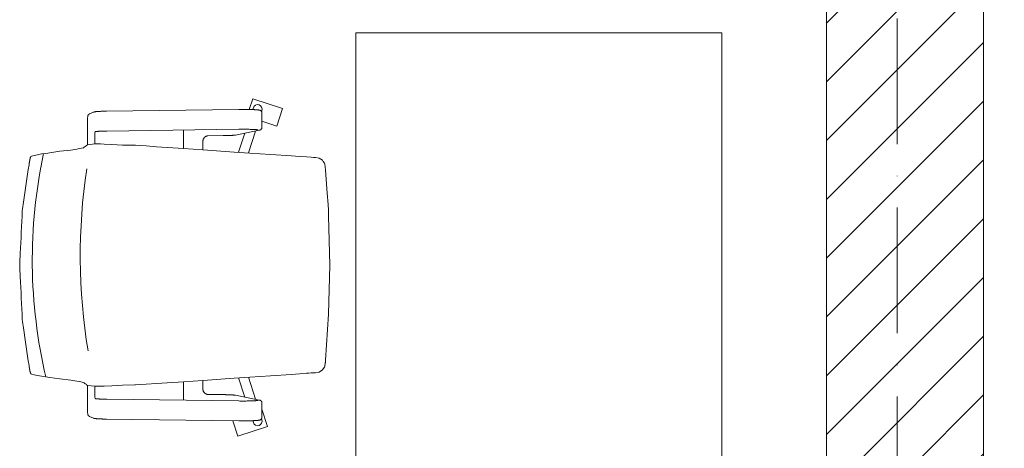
# Model space of a CAD drawing. Header units: millimetres. Extents: x 167773 to 185035, y -114105 to -66770.
# Tile 52 of 114: x 174827 to 175015, y -96295 to -96213. Entities that reach past the tile are written whole.
import ezdxf

# ---------------------------------------------------------------- set-up
doc = ezdxf.new("R2010")
doc.units = ezdxf.units.MM
doc.linetypes.add('ACAD_ISO10W100', pattern=[18, 12, -3, 0, -3])
doc.layers.get('0').update_dxf_attribs({"lineweight": 9})
for name, color, linetype, lineweight in [('a-osie', 20, 'ACAD_ISO10W100', 9), ('b-ściany', 2, 'Continuous', 9), ('c-meble', 5, 'Continuous', 9), ('h-hatch', 8, 'Continuous', 9)]:
    doc.layers.add(name, color=color, linetype=linetype, lineweight=lineweight)

msp = doc.modelspace()

# ---------------------------------------------------------------- hatches: boundary and pattern name
at = {"layer": 'h-hatch'}
h = msp.add_hatch(dxfattribs=at)
h.set_pattern_fill('ANSI31', color=256, scale=2.5, style=0)
h.set_pattern_definition([(45, (15000, 0), (-5.61266008, 5.61266008), [])])
h.paths.add_polyline_path([(175011.44, -96157.89), (175015.44, -96157.89), (175015.44, -96145.89), (174977.44, -96145.89), (174977.44, -96157.89), (174981.44, -96157.89), (174981.44, -96568.89), (175011.44, -96568.89)])

# ---------------------------------------------------------------- linework, layer by layer
at = {"color": 251}
for p, q in [((174871.06, -96230.54), (174871.71, -96228.53)), ((174877.42, -96230.38), (174871.71, -96228.53)), ((174840.5, -96231.39), (174841.26, -96231.05)), ((174841.26, -96231.05), (174841.29, -96231.04)), ((174841.29, -96231.04), (174841.32, -96231.03)), ((174841.32, -96231.03), (174841.35, -96231.02)), ((174841.35, -96231.02), (174841.37, -96231.01)), ((174841.37, -96231.01), (174841.42, -96231)), ((174841.42, -96231), (174841.47, -96230.99)), ((174841.47, -96230.99), (174841.56, -96230.97)), ((174841.56, -96230.97), (174841.61, -96230.97)), ((174841.61, -96230.97), (174841.66, -96230.96)), ((174841.66, -96230.96), (174841.72, -96230.95)), ((174841.72, -96230.95), (174841.77, -96230.95)), ((174841.77, -96230.95), (174841.84, -96230.94)), ((174841.84, -96230.94), (174841.9, -96230.94)), ((174841.9, -96230.94), (174841.97, -96230.93)), ((174841.97, -96230.93), (174842.04, -96230.93)), ((174842.04, -96230.93), (174842.12, -96230.92)), ((174842.12, -96230.92), (174842.19, -96230.92)), ((174842.19, -96230.92), (174842.27, -96230.91)), ((174842.27, -96230.91), (174842.36, -96230.91)), ((174842.36, -96230.91), (174842.44, -96230.9)), ((174842.44, -96230.9), (174842.53, -96230.9)), ((174842.53, -96230.9), (174842.63, -96230.9)), ((174842.63, -96230.9), (174842.72, -96230.89)), ((174842.72, -96230.89), (174842.82, -96230.89)), ((174842.82, -96230.89), (174842.92, -96230.88)), ((174842.92, -96230.88), (174843.02, -96230.88)), ((174843.02, -96230.88), (174843.12, -96230.88)), ((174843.12, -96230.88), (174843.23, -96230.88)), ((174843.23, -96230.88), (174843.34, -96230.87)), ((174843.34, -96230.87), (174843.45, -96230.87)), ((174843.45, -96230.87), (174843.56, -96230.87)), ((174843.56, -96230.87), (174843.67, -96230.87)), ((174843.67, -96230.87), (174843.79, -96230.87)), ((174843.79, -96230.87), (174869.08, -96230.53)), ((174869.08, -96230.53), (174869.17, -96230.53)), ((174869.17, -96230.53), (174869.25, -96230.53)), ((174869.25, -96230.53), (174869.34, -96230.53)), ((174869.34, -96230.53), (174869.42, -96230.52)), ((174869.42, -96230.52), (174869.51, -96230.52)), ((174869.51, -96230.52), (174869.6, -96230.52)), ((174869.6, -96230.52), (174869.69, -96230.52)), ((174869.69, -96230.52), (174869.77, -96230.52)), ((174869.77, -96230.52), (174869.86, -96230.52)), ((174869.86, -96230.52), (174869.95, -96230.52)), ((174869.95, -96230.52), (174870.04, -96230.52)), ((174870.04, -96230.52), (174870.13, -96230.52)), ((174870.13, -96230.52), (174870.21, -96230.52)), ((174870.21, -96230.52), (174870.3, -96230.53)), ((174870.3, -96230.53), (174870.39, -96230.53)), ((174870.39, -96230.53), (174870.47, -96230.53)), ((174870.47, -96230.53), (174870.56, -96230.53)), ((174870.56, -96230.53), (174870.64, -96230.53)), ((174870.64, -96230.53), (174870.73, -96230.53)), ((174870.73, -96230.53), (174870.81, -96230.53)), ((174870.81, -96230.53), (174870.9, -96230.53)), ((174870.9, -96230.53), (174870.98, -96230.53)), ((174870.98, -96230.53), (174871.06, -96230.54)), ((174871.06, -96230.54), (174871.14, -96230.54)), ((174871.14, -96230.54), (174871.22, -96230.54)), ((174871.22, -96230.54), (174871.3, -96230.54)), ((174871.3, -96230.54), (174871.38, -96230.54)), ((174871.38, -96230.54), (174871.45, -96230.55)), ((174871.45, -96230.55), (174871.53, -96230.55)), ((174871.53, -96230.55), (174871.6, -96230.55)), ((174871.6, -96230.55), (174871.68, -96230.55)), ((174871.68, -96230.55), (174871.75, -96230.56)), ((174871.72, -96230.56), (174871.84, -96230.19)), ((174871.75, -96230.56), (174871.82, -96230.56)), ((174871.82, -96230.56), (174871.88, -96230.56)), ((174871.88, -96230.56), (174871.95, -96230.57)), ((174871.95, -96230.57), (174872.02, -96230.57)), ((174872.02, -96230.57), (174872.08, -96230.57)), ((174872.08, -96230.57), (174872.14, -96230.58)), ((174872.14, -96230.58), (174872.2, -96230.58)), ((174872.2, -96230.58), (174872.26, -96230.58)), ((174872.26, -96230.58), (174872.32, -96230.59)), ((174872.32, -96230.59), (174872.37, -96230.59)), ((174872.37, -96230.59), (174872.43, -96230.59)), ((174872.43, -96230.59), (174872.48, -96230.6)), ((174872.48, -96230.6), (174872.53, -96230.6)), ((174872.53, -96230.6), (174872.58, -96230.61)), ((174872.58, -96230.61), (174872.62, -96230.61)), ((174872.62, -96230.61), (174872.67, -96230.61)), ((174872.67, -96230.61), (174872.71, -96230.62)), ((174872.71, -96230.62), (174872.75, -96230.62)), ((174872.75, -96230.62), (174872.82, -96230.63)), ((174872.82, -96230.63), (174872.89, -96230.64)), ((174872.89, -96230.64), (174872.96, -96230.65)), ((174872.96, -96230.65), (174873, -96230.66)), ((174873, -96230.66), (174873.04, -96230.67)), ((174873.04, -96230.67), (174873.08, -96230.68)), ((174873.08, -96230.68), (174873.12, -96230.7)), ((174873.12, -96230.7), (174873.14, -96230.71)), ((174873.14, -96230.71), (174873.17, -96230.72)), ((174873.17, -96230.72), (174873.2, -96230.74)), ((174873.2, -96230.74), (174873.22, -96230.75)), ((174873.22, -96230.75), (174873.24, -96230.76)), ((174873.24, -96230.76), (174873.26, -96230.78)), ((174873.26, -96230.78), (174873.29, -96230.79)), ((174873.29, -96230.79), (174873.31, -96230.81)), ((174873.31, -96230.81), (174873.34, -96230.84)), ((174873.34, -96230.84), (174873.36, -96230.87)), ((174873.36, -96230.87), (174873.39, -96230.91)), ((174873.39, -96230.91), (174873.42, -96230.95)), ((174873.42, -96230.94), (174873.49, -96230.73)), ((174873.42, -96230.95), (174873.44, -96230.98)), ((174873.44, -96230.98), (174873.45, -96231)), ((174873.45, -96234.16), (174873.45, -96231.01)), ((174876.34, -96233.71), (174877.42, -96230.38)), ((174840.14, -96232.37), (174840.14, -96237.31)), ((174840.22, -96231.66), (174840.21, -96231.68)), ((174840.23, -96231.63), (174840.22, -96231.66)), ((174840.25, -96231.6), (174840.23, -96231.63)), ((174840.26, -96231.58), (174840.25, -96231.6)), ((174840.27, -96231.56), (174840.26, -96231.58)), ((174840.29, -96231.55), (174840.27, -96231.56)), ((174840.31, -96231.53), (174840.29, -96231.55)), ((174840.33, -96231.5), (174840.31, -96231.53)), ((174840.35, -96231.48), (174840.33, -96231.5)), ((174840.38, -96231.46), (174840.35, -96231.48)), ((174840.41, -96231.43), (174840.38, -96231.46)), ((174840.45, -96231.41), (174840.41, -96231.43)), ((174840.5, -96231.39), (174840.45, -96231.41)), ((174873.45, -96232.78), (174876.34, -96233.71)), ((174841.66, -96234.77), (174841.59, -96234.8)), ((174841.66, -96234.77), (174841.66, -96234.77)), ((174841.66, -96234.77), (174841.66, -96234.77)), ((174841.67, -96234.77), (174841.66, -96234.77)), ((174841.69, -96234.76), (174841.67, -96234.77)), ((174841.72, -96234.76), (174841.69, -96234.76)), ((174841.75, -96234.75), (174841.72, -96234.76)), ((174841.78, -96234.75), (174841.75, -96234.75)), ((174841.82, -96234.75), (174841.78, -96234.75)), ((174841.87, -96234.74), (174841.82, -96234.75)), ((174841.92, -96234.74), (174841.87, -96234.74)), ((174841.97, -96234.73), (174841.92, -96234.74)), ((174842.02, -96234.73), (174841.97, -96234.73)), ((174842.08, -96234.72), (174842.02, -96234.73)), ((174842.14, -96234.72), (174842.08, -96234.72)), ((174842.21, -96234.71), (174842.14, -96234.72)), ((174842.28, -96234.71), (174842.21, -96234.71)), ((174842.35, -96234.71), (174842.28, -96234.71)), ((174842.42, -96234.7), (174842.35, -96234.71)), ((174842.5, -96234.7), (174842.42, -96234.7)), ((174842.58, -96234.69), (174842.5, -96234.7)), ((174842.66, -96234.69), (174842.58, -96234.69)), ((174842.74, -96234.69), (174842.66, -96234.69)), ((174842.83, -96234.68), (174842.74, -96234.69)), ((174842.92, -96234.68), (174842.83, -96234.68)), ((174843.01, -96234.68), (174842.92, -96234.68)), ((174843.1, -96234.68), (174843.01, -96234.68)), ((174843.2, -96234.67), (174843.1, -96234.68)), ((174843.3, -96234.67), (174843.2, -96234.67)), ((174843.39, -96234.67), (174843.3, -96234.67)), ((174843.49, -96234.67), (174843.39, -96234.67)), ((174843.59, -96234.66), (174843.49, -96234.67)), ((174843.7, -96234.66), (174843.59, -96234.66)), ((174843.8, -96234.66), (174843.7, -96234.66)), ((174869.09, -96234.32), (174843.8, -96234.66)), ((174858.48, -96234.47), (174858.48, -96238.01)), ((174868.42, -96235.42), (174872.96, -96234.51)), ((174869.25, -96234.32), (174869.09, -96234.32)), ((174869.4, -96234.32), (174869.25, -96234.32)), ((174869.55, -96234.32), (174869.4, -96234.32)), ((174869.71, -96234.32), (174869.55, -96234.32)), ((174869.86, -96234.32), (174869.71, -96234.32)), ((174870.02, -96234.32), (174869.86, -96234.32)), ((174870.17, -96234.32), (174870.02, -96234.32)), ((174870.32, -96234.32), (174870.17, -96234.32)), ((174870.48, -96234.32), (174870.32, -96234.32)), ((174870.63, -96234.32), (174870.48, -96234.32)), ((174870.78, -96234.33), (174870.63, -96234.32)), ((174870.92, -96234.33), (174870.78, -96234.33)), ((174871.07, -96234.33), (174870.92, -96234.33)), ((174870.92, -96238.85), (174872.25, -96234.65)), ((174871.21, -96234.34), (174871.07, -96234.33)), ((174871.34, -96234.34), (174871.21, -96234.34)), ((174871.48, -96234.34), (174871.34, -96234.34)), ((174871.6, -96234.35), (174871.48, -96234.34)), ((174871.73, -96234.35), (174871.6, -96234.35)), ((174871.85, -96234.36), (174871.73, -96234.35)), ((174871.9, -96234.36), (174871.85, -96234.36)), ((174871.96, -96234.36), (174871.9, -96234.36)), ((174872.01, -96234.37), (174871.96, -96234.36)), ((174872.07, -96234.37), (174872.01, -96234.37)), ((174872.12, -96234.37), (174872.07, -96234.37)), ((174872.17, -96234.38), (174872.12, -96234.37)), ((174872.22, -96234.38), (174872.17, -96234.38)), ((174872.26, -96234.38), (174872.22, -96234.38)), ((174872.31, -96234.38), (174872.26, -96234.38)), ((174872.35, -96234.39), (174872.31, -96234.38)), ((174872.39, -96234.39), (174872.35, -96234.39)), ((174872.43, -96234.39), (174872.39, -96234.39)), ((174872.47, -96234.4), (174872.43, -96234.39)), ((174872.51, -96234.4), (174872.47, -96234.4)), ((174872.54, -96234.4), (174872.51, -96234.4)), ((174872.57, -96234.41), (174872.54, -96234.4)), ((174872.6, -96234.41), (174872.57, -96234.41)), ((174872.63, -96234.41), (174872.6, -96234.41)), ((174872.66, -96234.42), (174872.63, -96234.41)), ((174872.68, -96234.42), (174872.66, -96234.42)), ((174872.7, -96234.42), (174872.68, -96234.42)), ((174872.72, -96234.43), (174872.7, -96234.42)), ((174872.73, -96234.43), (174872.72, -96234.43)), ((174872.74, -96234.43), (174872.73, -96234.43)), ((174872.75, -96234.43), (174872.74, -96234.43)), ((174872.75, -96234.43), (174872.75, -96234.43)), ((174872.96, -96234.51), (174873.03, -96234.5)), ((174873.03, -96234.5), (174873.07, -96234.49)), ((174873.07, -96234.49), (174873.09, -96234.48)), ((174873.09, -96234.48), (174873.11, -96234.47)), ((174873.11, -96234.47), (174873.14, -96234.46)), ((174873.14, -96234.46), (174873.17, -96234.45)), ((174873.17, -96234.45), (174873.2, -96234.43)), ((174873.2, -96234.43), (174873.22, -96234.42)), ((174873.22, -96234.42), (174873.24, -96234.41)), ((174873.24, -96234.41), (174873.26, -96234.4)), ((174873.26, -96234.4), (174873.28, -96234.38)), ((174873.28, -96234.38), (174873.31, -96234.36)), ((174873.31, -96234.36), (174873.33, -96234.33)), ((174873.33, -96234.33), (174873.36, -96234.3)), ((174873.36, -96234.3), (174873.39, -96234.26)), ((174873.39, -96234.26), (174873.41, -96234.24)), ((174873.41, -96234.24), (174873.42, -96234.22)), ((174873.42, -96234.22), (174873.44, -96234.19)), ((174873.44, -96234.19), (174873.45, -96234.17)), ((174841.51, -96236.01), (174841.51, -96237.13)), ((174862.21, -96236.45), (174862.2, -96236.5)), ((174862.2, -96236.5), (174862.2, -96236.55)), ((174862.2, -96236.55), (174862.2, -96236.6)), ((174862.2, -96236.6), (174862.2, -96238.26)), ((174862.22, -96236.4), (174862.21, -96236.45)), ((174862.23, -96236.35), (174862.22, -96236.4)), ((174862.24, -96236.3), (174862.23, -96236.35)), ((174862.25, -96236.26), (174862.24, -96236.3)), ((174862.27, -96236.21), (174862.25, -96236.26)), ((174862.29, -96236.16), (174862.27, -96236.21)), ((174862.31, -96236.12), (174862.29, -96236.16)), ((174862.34, -96236.08), (174862.31, -96236.12)), ((174862.36, -96236.03), (174862.34, -96236.08)), ((174862.39, -96235.99), (174862.36, -96236.03)), ((174862.42, -96235.95), (174862.39, -96235.99)), ((174862.45, -96235.92), (174862.42, -96235.95)), ((174862.48, -96235.88), (174862.45, -96235.92)), ((174862.52, -96235.84), (174862.48, -96235.88)), ((174862.55, -96235.81), (174862.52, -96235.84)), ((174862.59, -96235.78), (174862.55, -96235.81)), ((174862.63, -96235.75), (174862.59, -96235.78)), ((174862.67, -96235.73), (174862.63, -96235.75)), ((174862.71, -96235.7), (174862.67, -96235.73)), ((174862.75, -96235.68), (174862.71, -96235.7)), ((174862.8, -96235.66), (174862.75, -96235.68)), ((174862.84, -96235.64), (174862.8, -96235.66)), ((174862.88, -96235.63), (174862.84, -96235.64)), ((174862.93, -96235.61), (174862.88, -96235.63)), ((174862.97, -96235.6), (174862.93, -96235.61)), ((174863.02, -96235.59), (174862.97, -96235.6)), ((174863.06, -96235.59), (174863.02, -96235.59)), ((174863.11, -96235.58), (174863.06, -96235.59)), ((174863.16, -96235.58), (174863.11, -96235.58)), ((174863.16, -96235.58), (174866.09, -96235.54)), ((174866.09, -96235.54), (174866.19, -96235.54)), ((174866.19, -96235.54), (174866.29, -96235.54)), ((174866.29, -96235.54), (174866.39, -96235.54)), ((174866.39, -96235.54), (174866.49, -96235.54)), ((174866.49, -96235.54), (174866.58, -96235.53)), ((174866.58, -96235.53), (174866.68, -96235.53)), ((174866.68, -96235.53), (174866.77, -96235.53)), ((174866.77, -96235.53), (174866.86, -96235.53)), ((174866.86, -96235.53), (174866.95, -96235.52)), ((174866.95, -96235.52), (174867.04, -96235.52)), ((174867.04, -96235.52), (174867.13, -96235.52)), ((174867.13, -96235.52), (174867.21, -96235.51)), ((174867.21, -96235.51), (174867.29, -96235.51)), ((174867.29, -96235.51), (174867.37, -96235.51)), ((174867.37, -96235.51), (174867.45, -96235.5)), ((174867.45, -96235.5), (174867.53, -96235.5)), ((174867.53, -96235.5), (174867.6, -96235.5)), ((174867.6, -96235.5), (174867.67, -96235.49)), ((174867.67, -96235.49), (174867.74, -96235.49)), ((174867.74, -96235.49), (174867.81, -96235.48)), ((174867.81, -96235.48), (174867.87, -96235.48)), ((174867.87, -96235.48), (174867.94, -96235.47)), ((174867.94, -96235.47), (174868, -96235.47)), ((174868, -96235.47), (174868.05, -96235.46)), ((174868.05, -96235.46), (174868.11, -96235.46)), ((174868.11, -96235.46), (174868.16, -96235.45)), ((174868.16, -96235.45), (174868.21, -96235.45)), ((174868.21, -96235.45), (174868.25, -96235.44)), ((174868.25, -96235.44), (174868.3, -96235.44)), ((174868.3, -96235.44), (174868.34, -96235.43)), ((174868.34, -96235.43), (174868.42, -96235.42)), ((174868.99, -96238.72), (174870.21, -96235.06)), ((174832.93, -96238.79), (174834.84, -96238.53)), ((174834.84, -96238.53), (174836.96, -96238.28)), ((174838.11, -96238.11), (174836.96, -96238.28)), ((174838.59, -96238.02), (174838.11, -96238.11)), ((174839.34, -96237.85), (174838.59, -96238.02)), ((174839.52, -96237.76), (174839.34, -96237.85)), ((174839.67, -96237.59), (174839.52, -96237.76)), ((174839.84, -96237.51), (174839.67, -96237.59)), ((174839.84, -96237.51), (174839.92, -96237.42)), ((174840.15, -96237.31), (174839.92, -96237.42)), ((174841.51, -96237.13), (174840.15, -96237.31)), ((174842.58, -96237.13), (174841.51, -96237.13)), ((174842.58, -96237.13), (174843.33, -96237.17)), ((174843.33, -96237.17), (174844.8, -96237.25)), ((174844.8, -96237.25), (174846.81, -96237.34)), ((174846.81, -96237.34), (174849.18, -96237.38)), ((174849.18, -96237.38), (174849.32, -96237.38)), ((174849.32, -96237.38), (174851.32, -96237.51)), ((174853.3, -96237.65), (174851.32, -96237.51)), ((174858.48, -96238), (174853.3, -96237.65)), ((174862.2, -96238.26), (174858.48, -96238.01)), ((174862.2, -96238.26), (174862.26, -96238.26)), ((174862.26, -96238.26), (174868.19, -96238.67)), ((174868.19, -96238.67), (174871.17, -96238.87)), ((174829.01, -96240.65), (174829.02, -96240.61)), ((174829.02, -96240.61), (174829.03, -96240.56)), ((174829.03, -96240.52), (174829.04, -96240.48)), ((174829.03, -96240.56), (174829.03, -96240.52)), ((174829.04, -96240.48), (174829.05, -96240.44)), ((174829.05, -96240.41), (174829.06, -96240.37)), ((174829.05, -96240.44), (174829.05, -96240.41)), ((174829.06, -96240.37), (174829.07, -96240.33)), ((174829.07, -96240.29), (174829.08, -96240.25)), ((174829.07, -96240.33), (174829.07, -96240.29)), ((174829.08, -96240.25), (174829.09, -96240.22)), ((174829.09, -96240.18), (174829.1, -96240.15)), ((174829.09, -96240.22), (174829.09, -96240.18)), ((174829.13, -96240), (174829.14, -96239.97)), ((174829.14, -96239.97), (174829.15, -96239.94)), ((174829.15, -96239.9), (174829.16, -96239.87)), ((174829.15, -96239.94), (174829.15, -96239.9)), ((174829.16, -96239.87), (174829.17, -96239.84)), ((174829.17, -96239.84), (174829.18, -96239.81)), ((174829.18, -96239.79), (174829.19, -96239.76)), ((174829.18, -96239.81), (174829.18, -96239.79)), ((174829.19, -96239.76), (174829.2, -96239.74)), ((174829.2, -96239.71), (174829.21, -96239.69)), ((174829.2, -96239.74), (174829.2, -96239.71)), ((174829.21, -96239.69), (174829.22, -96239.67)), ((174829.22, -96239.65), (174829.23, -96239.63)), ((174829.22, -96239.67), (174829.22, -96239.65)), ((174829.23, -96239.63), (174829.24, -96239.61)), ((174829.24, -96239.59), (174829.25, -96239.58)), ((174829.24, -96239.61), (174829.24, -96239.59)), ((174829.25, -96239.58), (174829.26, -96239.56)), ((174829.26, -96239.55), (174829.27, -96239.54)), ((174829.26, -96239.56), (174829.26, -96239.55)), ((174829.27, -96239.53), (174829.28, -96239.52)), ((174829.27, -96239.54), (174829.27, -96239.53)), ((174829.28, -96239.51), (174829.29, -96239.51)), ((174829.28, -96239.52), (174829.28, -96239.51)), ((174829.29, -96239.5), (174829.3, -96239.5)), ((174829.29, -96239.51), (174829.29, -96239.5)), ((174829.3, -96239.5), (174829.44, -96239.43)), ((174829.44, -96239.43), (174829.9, -96239.3)), ((174829.9, -96239.3), (174830.56, -96239.17)), ((174830.56, -96239.17), (174831.31, -96239.04)), ((174831.31, -96239.04), (174832.17, -96238.92)), ((174832.17, -96238.92), (174832.93, -96238.79)), ((174870.92, -96238.86), (174870.92, -96238.86)), ((174871.17, -96238.87), (174875.14, -96239.14)), ((174875.14, -96239.14), (174879.14, -96239.41)), ((174880.64, -96239.52), (174879.14, -96239.41)), ((174880.64, -96239.52), (174882.01, -96239.61)), ((174882.92, -96239.67), (174882.01, -96239.61)), ((174882.92, -96239.67), (174883.32, -96239.69)), ((174883.32, -96239.69), (174883.52, -96239.71)), ((174883.61, -96239.71), (174883.52, -96239.71)), ((174883.71, -96239.72), (174883.61, -96239.71)), ((174884.42, -96239.85), (174883.71, -96239.72)), ((174885.04, -96240.25), (174884.42, -96239.85)), ((174885.21, -96240.49), (174885.04, -96240.25)), ((174885.44, -96240.81), (174885.21, -96240.49)), ((174828.94, -96241.12), (174828.95, -96241.08)), ((174828.95, -96241.03), (174828.96, -96240.99)), ((174828.95, -96241.08), (174828.95, -96241.03)), ((174828.96, -96240.99), (174828.97, -96240.94)), ((174828.97, -96240.9), (174828.98, -96240.86)), ((174828.97, -96240.94), (174828.97, -96240.9)), ((174828.98, -96240.86), (174828.99, -96240.82)), ((174828.99, -96240.77), (174829, -96240.73)), ((174828.99, -96240.82), (174828.99, -96240.77)), ((174829, -96240.73), (174829.01, -96240.69)), ((174829.01, -96240.69), (174829.01, -96240.65)), ((174885.44, -96240.81), (174885.48, -96240.96)), ((174885.48, -96240.96), (174885.6, -96241.52)), ((174885.6, -96241.52), (174885.64, -96242.15)), ((174885.64, -96242.15), (174885.94, -96246.52)), ((174886.12, -96248.7), (174885.94, -96246.52)), ((174886.18, -96249.79), (174886.12, -96248.7)), ((174886.23, -96250.88), (174886.18, -96249.79)), ((174886.44, -96260.27), (174886.23, -96250.88)), ((174886.23, -96269.66), (174886.44, -96260.27)), ((174885.64, -96278.39), (174886.23, -96269.66)), ((174828.95, -96279.46), (174828.94, -96279.42)), ((174828.95, -96279.51), (174828.95, -96279.46)), ((174828.96, -96279.55), (174828.95, -96279.51)), ((174828.97, -96279.59), (174828.96, -96279.55)), ((174828.97, -96279.64), (174828.97, -96279.59)), ((174828.98, -96279.68), (174828.97, -96279.64)), ((174828.99, -96279.72), (174828.98, -96279.68)), ((174828.99, -96279.77), (174828.99, -96279.72)), ((174829, -96279.81), (174828.99, -96279.77)), ((174829.01, -96279.85), (174829, -96279.81)), ((174829.01, -96279.89), (174829.01, -96279.85)), ((174829.02, -96279.93), (174829.01, -96279.89)), ((174829.03, -96279.98), (174829.02, -96279.93)), ((174829.03, -96280.02), (174829.03, -96279.98)), ((174829.04, -96280.06), (174829.03, -96280.02)), ((174829.05, -96280.1), (174829.04, -96280.06)), ((174829.05, -96280.13), (174829.05, -96280.1)), ((174829.06, -96280.17), (174829.05, -96280.13)), ((174885.21, -96280.05), (174885.04, -96280.29)), ((174885.44, -96279.73), (174885.21, -96280.05)), ((174885.48, -96279.58), (174885.44, -96279.73)), ((174885.5, -96279.59), (174885.6, -96279.02)), ((174885.6, -96278.94), (174885.61, -96278.86)), ((174885.6, -96279.02), (174885.6, -96278.94)), ((174885.61, -96278.86), (174885.62, -96278.7)), ((174885.64, -96278.39), (174885.62, -96278.7)), ((174829.07, -96280.21), (174829.06, -96280.17)), ((174829.07, -96280.25), (174829.07, -96280.21)), ((174829.08, -96280.28), (174829.07, -96280.25)), ((174829.09, -96280.32), (174829.08, -96280.28)), ((174829.09, -96280.36), (174829.09, -96280.32)), ((174829.1, -96280.39), (174829.09, -96280.36)), ((174829.14, -96280.57), (174829.13, -96280.54)), ((174829.15, -96280.6), (174829.14, -96280.57)), ((174829.15, -96280.63), (174829.15, -96280.6)), ((174829.16, -96280.67), (174829.15, -96280.63)), ((174829.17, -96280.7), (174829.16, -96280.67)), ((174829.18, -96280.72), (174829.17, -96280.7)), ((174829.18, -96280.75), (174829.18, -96280.72)), ((174829.19, -96280.78), (174829.18, -96280.75)), ((174829.2, -96280.8), (174829.19, -96280.78)), ((174829.2, -96280.83), (174829.2, -96280.8)), ((174829.21, -96280.85), (174829.2, -96280.83)), ((174829.22, -96280.87), (174829.21, -96280.85)), ((174829.22, -96280.89), (174829.22, -96280.87)), ((174829.23, -96280.91), (174829.22, -96280.89)), ((174829.24, -96280.93), (174829.23, -96280.91)), ((174829.24, -96280.95), (174829.24, -96280.93)), ((174829.25, -96280.96), (174829.24, -96280.95)), ((174829.26, -96280.98), (174829.25, -96280.96)), ((174829.26, -96280.99), (174829.26, -96280.98)), ((174829.27, -96281), (174829.26, -96280.99)), ((174829.27, -96281.01), (174829.27, -96281)), ((174829.28, -96281.02), (174829.27, -96281.01)), ((174829.28, -96281.02), (174829.28, -96281.02)), ((174829.29, -96281.03), (174829.28, -96281.02)), ((174829.29, -96281.03), (174829.29, -96281.03)), ((174829.3, -96281.04), (174829.29, -96281.03)), ((174829.44, -96281.11), (174829.3, -96281.04)), ((174829.44, -96281.11), (174829.44, -96281.11)), ((174829.45, -96281.11), (174829.44, -96281.11)), ((174829.45, -96281.11), (174829.9, -96281.24)), ((174830.56, -96281.37), (174829.9, -96281.24)), ((174831.31, -96281.49), (174830.56, -96281.37)), ((174832.17, -96281.62), (174831.31, -96281.49)), ((174832.93, -96281.75), (174832.17, -96281.62)), ((174834.84, -96282), (174832.93, -96281.75)), ((174834.84, -96282), (174836.96, -96282.26)), ((174868.19, -96281.87), (174862.26, -96282.28)), ((174871.17, -96281.67), (174868.19, -96281.87)), ((174868.99, -96281.82), (174870.21, -96285.48)), ((174870.92, -96281.68), (174872.25, -96285.89)), ((174870.92, -96281.68), (174870.92, -96281.68)), ((174875.14, -96281.4), (174871.17, -96281.67)), ((174875.14, -96281.4), (174879.14, -96281.13)), ((174880.64, -96281.02), (174879.14, -96281.13)), ((174880.64, -96281.02), (174882.01, -96280.93)), ((174882.01, -96280.93), (174882.13, -96280.92)), ((174882.13, -96280.92), (174882.24, -96280.92)), ((174882.24, -96280.92), (174882.47, -96280.9)), ((174882.47, -96280.9), (174882.92, -96280.87)), ((174882.92, -96280.87), (174883.71, -96280.82)), ((174883.71, -96280.82), (174884.42, -96280.68)), ((174885.04, -96280.29), (174884.42, -96280.68)), ((174836.96, -96282.26), (174838.11, -96282.43)), ((174838.11, -96282.43), (174838.59, -96282.52)), ((174838.59, -96282.52), (174839.34, -96282.69)), ((174839.34, -96282.69), (174839.52, -96282.78)), ((174839.52, -96282.78), (174839.67, -96282.95)), ((174839.67, -96282.95), (174839.84, -96283.03)), ((174839.92, -96283.12), (174839.84, -96283.03)), ((174839.92, -96283.12), (174840.15, -96283.23)), ((174840.14, -96283.23), (174840.14, -96288.17)), ((174841.51, -96283.41), (174840.15, -96283.23)), ((174841.51, -96283.41), (174841.51, -96284.53)), ((174841.51, -96283.41), (174842.58, -96283.41)), ((174843.33, -96283.37), (174842.58, -96283.41)), ((174843.33, -96283.37), (174844.8, -96283.29)), ((174844.8, -96283.29), (174846.81, -96283.2)), ((174849.18, -96283.16), (174846.81, -96283.2)), ((174849.32, -96283.16), (174849.18, -96283.16)), ((174849.32, -96283.16), (174851.32, -96283.03)), ((174851.32, -96283.03), (174853.3, -96282.89)), ((174853.3, -96282.89), (174858.48, -96282.54)), ((174862.2, -96282.28), (174858.48, -96282.53)), ((174858.48, -96282.53), (174858.48, -96286.07)), ((174862.2, -96282.28), (174862.2, -96283.94)), ((174862.2, -96282.28), (174862.26, -96282.28)), ((174841.59, -96285.74), (174841.66, -96285.77)), ((174841.66, -96285.77), (174841.67, -96285.77)), ((174841.66, -96285.77), (174841.66, -96285.77)), ((174841.66, -96285.77), (174841.66, -96285.77)), ((174841.67, -96285.77), (174841.69, -96285.78)), ((174841.69, -96285.78), (174841.72, -96285.78)), ((174841.72, -96285.78), (174841.75, -96285.79)), ((174841.75, -96285.79), (174841.78, -96285.79)), ((174841.78, -96285.79), (174841.82, -96285.79)), ((174841.82, -96285.79), (174841.87, -96285.8)), ((174841.87, -96285.8), (174841.92, -96285.8)), ((174862.2, -96283.94), (174862.2, -96283.99)), ((174862.2, -96283.99), (174862.2, -96284.04)), ((174862.2, -96284.04), (174862.21, -96284.09)), ((174862.21, -96284.09), (174862.22, -96284.14)), ((174862.22, -96284.14), (174862.23, -96284.19)), ((174862.23, -96284.19), (174862.24, -96284.24)), ((174862.24, -96284.24), (174862.25, -96284.28)), ((174862.25, -96284.28), (174862.27, -96284.33)), ((174862.27, -96284.33), (174862.29, -96284.38)), ((174862.29, -96284.38), (174862.31, -96284.42)), ((174862.31, -96284.42), (174862.34, -96284.46)), ((174862.34, -96284.46), (174862.36, -96284.51)), ((174862.36, -96284.51), (174862.39, -96284.55)), ((174862.39, -96284.55), (174862.42, -96284.59)), ((174862.42, -96284.59), (174862.45, -96284.62)), ((174862.45, -96284.62), (174862.48, -96284.66)), ((174862.48, -96284.66), (174862.52, -96284.69)), ((174862.52, -96284.69), (174862.55, -96284.73)), ((174862.55, -96284.73), (174862.59, -96284.76)), ((174862.59, -96284.76), (174862.63, -96284.79)), ((174862.63, -96284.79), (174862.67, -96284.81)), ((174862.67, -96284.81), (174862.71, -96284.84)), ((174862.71, -96284.84), (174862.75, -96284.86)), ((174862.75, -96284.86), (174862.8, -96284.88)), ((174862.8, -96284.88), (174862.84, -96284.9)), ((174862.84, -96284.9), (174862.88, -96284.91)), ((174862.88, -96284.91), (174862.93, -96284.93)), ((174862.93, -96284.93), (174862.97, -96284.94)), ((174862.97, -96284.94), (174863.02, -96284.95)), ((174863.02, -96284.95), (174863.06, -96284.95)), ((174863.06, -96284.95), (174863.11, -96284.96)), ((174863.11, -96284.96), (174863.16, -96284.96)), ((174866.09, -96285), (174863.16, -96284.96)), ((174866.19, -96285), (174866.09, -96285)), ((174866.29, -96285), (174866.19, -96285)), ((174866.39, -96285), (174866.29, -96285)), ((174866.49, -96285), (174866.39, -96285)), ((174866.58, -96285.01), (174866.49, -96285)), ((174866.68, -96285.01), (174866.58, -96285.01)), ((174866.77, -96285.01), (174866.68, -96285.01)), ((174866.86, -96285.01), (174866.77, -96285.01)), ((174866.95, -96285.02), (174866.86, -96285.01)), ((174867.04, -96285.02), (174866.95, -96285.02)), ((174867.13, -96285.02), (174867.04, -96285.02)), ((174867.21, -96285.03), (174867.13, -96285.02)), ((174867.29, -96285.03), (174867.21, -96285.03)), ((174867.37, -96285.03), (174867.29, -96285.03)), ((174867.45, -96285.04), (174867.37, -96285.03)), ((174867.53, -96285.04), (174867.45, -96285.04)), ((174867.6, -96285.04), (174867.53, -96285.04)), ((174867.67, -96285.05), (174867.6, -96285.04)), ((174867.74, -96285.05), (174867.67, -96285.05)), ((174867.81, -96285.06), (174867.74, -96285.05)), ((174867.87, -96285.06), (174867.81, -96285.06)), ((174867.94, -96285.07), (174867.87, -96285.06)), ((174868, -96285.07), (174867.94, -96285.07)), ((174868.05, -96285.08), (174868, -96285.07)), ((174868.11, -96285.08), (174868.05, -96285.08)), ((174868.16, -96285.09), (174868.11, -96285.08)), ((174868.21, -96285.09), (174868.16, -96285.09)), ((174868.25, -96285.1), (174868.21, -96285.09)), ((174868.3, -96285.1), (174868.25, -96285.1)), ((174868.34, -96285.11), (174868.3, -96285.1)), ((174868.42, -96285.12), (174868.34, -96285.11)), ((174872.96, -96286.03), (174868.42, -96285.12)), ((174841.92, -96285.8), (174841.97, -96285.81)), ((174841.97, -96285.81), (174842.02, -96285.81)), ((174842.02, -96285.81), (174842.08, -96285.82)), ((174842.08, -96285.82), (174842.14, -96285.82)), ((174842.14, -96285.82), (174842.21, -96285.83)), ((174842.21, -96285.83), (174842.28, -96285.83)), ((174842.28, -96285.83), (174842.35, -96285.83)), ((174842.35, -96285.83), (174842.42, -96285.84)), ((174842.42, -96285.84), (174842.5, -96285.84)), ((174842.5, -96285.84), (174842.58, -96285.84)), ((174842.58, -96285.84), (174842.66, -96285.85)), ((174842.66, -96285.85), (174842.74, -96285.85)), ((174842.74, -96285.85), (174842.83, -96285.85)), ((174842.83, -96285.85), (174842.92, -96285.86)), ((174842.92, -96285.86), (174843.01, -96285.86)), ((174843.01, -96285.86), (174843.1, -96285.86)), ((174843.1, -96285.86), (174843.2, -96285.87)), ((174843.2, -96285.87), (174843.3, -96285.87)), ((174843.3, -96285.87), (174843.39, -96285.87)), ((174843.39, -96285.87), (174843.49, -96285.87)), ((174843.49, -96285.87), (174843.59, -96285.87)), ((174843.59, -96285.87), (174843.7, -96285.88)), ((174843.7, -96285.88), (174843.8, -96285.88)), ((174843.8, -96285.88), (174869.09, -96286.21)), ((174869.09, -96286.21), (174869.25, -96286.22)), ((174869.25, -96286.22), (174869.4, -96286.22)), ((174869.4, -96286.22), (174869.55, -96286.22)), ((174869.55, -96286.22), (174869.71, -96286.22)), ((174869.71, -96286.22), (174869.86, -96286.22)), ((174869.86, -96286.22), (174870.02, -96286.22)), ((174870.02, -96286.22), (174870.17, -96286.22)), ((174870.17, -96286.22), (174870.32, -96286.22)), ((174870.32, -96286.22), (174870.48, -96286.22)), ((174870.48, -96286.22), (174870.63, -96286.21)), ((174870.63, -96286.21), (174870.78, -96286.21)), ((174870.78, -96286.21), (174870.92, -96286.21)), ((174870.92, -96286.21), (174871.07, -96286.21)), ((174871.07, -96286.21), (174871.21, -96286.2)), ((174871.21, -96286.2), (174871.34, -96286.2)), ((174871.34, -96286.2), (174871.48, -96286.19)), ((174871.48, -96286.19), (174871.6, -96286.19)), ((174871.6, -96286.19), (174871.73, -96286.19)), ((174871.73, -96286.19), (174871.79, -96286.18)), ((174871.79, -96286.18), (174871.85, -96286.18)), ((174871.85, -96286.18), (174871.9, -96286.18)), ((174871.9, -96286.18), (174871.96, -96286.18)), ((174871.96, -96286.18), (174872.01, -96286.17)), ((174872.01, -96286.17), (174872.07, -96286.17)), ((174872.07, -96286.17), (174872.12, -96286.17)), ((174872.12, -96286.17), (174872.17, -96286.16)), ((174872.17, -96286.16), (174872.22, -96286.16)), ((174872.22, -96286.16), (174872.26, -96286.16)), ((174872.26, -96286.16), (174872.31, -96286.15)), ((174872.31, -96286.15), (174872.35, -96286.15)), ((174872.35, -96286.15), (174872.39, -96286.15)), ((174872.39, -96286.15), (174872.43, -96286.14)), ((174872.43, -96286.14), (174872.47, -96286.14)), ((174872.47, -96286.14), (174872.51, -96286.14)), ((174872.51, -96286.14), (174872.54, -96286.13)), ((174872.54, -96286.13), (174872.58, -96286.13)), ((174872.58, -96286.13), (174872.61, -96286.13)), ((174872.61, -96286.13), (174872.63, -96286.12)), ((174872.63, -96286.12), (174872.66, -96286.12)), ((174872.66, -96286.12), (174872.68, -96286.12)), ((174872.68, -96286.12), (174872.7, -96286.12)), ((174872.7, -96286.12), (174872.72, -96286.11)), ((174872.72, -96286.11), (174872.73, -96286.11)), ((174872.73, -96286.11), (174872.74, -96286.11)), ((174872.74, -96286.11), (174872.75, -96286.11)), ((174872.75, -96286.11), (174872.75, -96286.11)), ((174873.03, -96286.04), (174872.96, -96286.03)), ((174873.07, -96286.05), (174873.03, -96286.04)), ((174873.09, -96286.06), (174873.07, -96286.05)), ((174873.11, -96286.07), (174873.09, -96286.06)), ((174873.14, -96286.08), (174873.11, -96286.07)), ((174873.17, -96286.09), (174873.14, -96286.08)), ((174873.2, -96286.11), (174873.17, -96286.09)), ((174873.22, -96286.12), (174873.2, -96286.11)), ((174873.24, -96286.13), (174873.22, -96286.12)), ((174873.26, -96286.14), (174873.24, -96286.13)), ((174873.28, -96286.16), (174873.26, -96286.14)), ((174873.31, -96286.18), (174873.28, -96286.16)), ((174873.33, -96286.21), (174873.31, -96286.18)), ((174873.36, -96286.24), (174873.33, -96286.21)), ((174873.39, -96286.27), (174873.36, -96286.24)), ((174873.41, -96286.3), (174873.39, -96286.27)), ((174873.42, -96286.32), (174873.41, -96286.3)), ((174873.44, -96286.35), (174873.42, -96286.32)), ((174873.45, -96286.37), (174873.44, -96286.35)), ((174873.45, -96289.53), (174873.45, -96286.38)), ((174840.21, -96288.86), (174840.22, -96288.88)), ((174840.22, -96288.88), (174840.23, -96288.91)), ((174840.23, -96288.91), (174840.25, -96288.94)), ((174840.25, -96288.94), (174840.26, -96288.96)), ((174840.26, -96288.96), (174840.27, -96288.97)), ((174840.27, -96288.97), (174840.29, -96288.99)), ((174840.29, -96288.99), (174840.31, -96289.01)), ((174840.31, -96289.01), (174840.33, -96289.04)), ((174840.33, -96289.04), (174840.35, -96289.06)), ((174840.35, -96289.06), (174840.38, -96289.08)), ((174840.38, -96289.08), (174840.41, -96289.11)), ((174840.41, -96289.11), (174840.45, -96289.13)), ((174840.45, -96289.13), (174840.5, -96289.15)), ((174841.26, -96289.49), (174840.5, -96289.15)), ((174841.29, -96289.5), (174841.26, -96289.49)), ((174841.32, -96289.52), (174841.29, -96289.5)), ((174841.35, -96289.53), (174841.32, -96289.52)), ((174841.38, -96289.53), (174841.35, -96289.53)), ((174841.4, -96289.54), (174841.38, -96289.53)), ((174841.43, -96289.55), (174841.4, -96289.54)), ((174841.47, -96289.55), (174841.43, -96289.55)), ((174841.51, -96289.56), (174841.47, -96289.55)), ((174841.56, -96289.57), (174841.51, -96289.56)), ((174841.61, -96289.57), (174841.56, -96289.57)), ((174873.44, -96289.56), (174873.42, -96289.59)), ((174873.45, -96289.54), (174873.44, -96289.56)), ((174873.49, -96287.75), (174873.45, -96287.76)), ((174873.49, -96287.75), (174874.57, -96291.08)), ((174841.66, -96289.58), (174841.61, -96289.57)), ((174841.72, -96289.58), (174841.66, -96289.58)), ((174841.77, -96289.59), (174841.72, -96289.58)), ((174841.84, -96289.6), (174841.77, -96289.59)), ((174841.9, -96289.6), (174841.84, -96289.6)), ((174841.97, -96289.61), (174841.9, -96289.6)), ((174842.04, -96289.61), (174841.97, -96289.61)), ((174842.12, -96289.62), (174842.04, -96289.61)), ((174842.19, -96289.62), (174842.12, -96289.62)), ((174842.27, -96289.63), (174842.19, -96289.62)), ((174842.36, -96289.63), (174842.27, -96289.63)), ((174842.44, -96289.64), (174842.36, -96289.63)), ((174842.53, -96289.64), (174842.44, -96289.64)), ((174842.63, -96289.64), (174842.53, -96289.64)), ((174842.72, -96289.65), (174842.63, -96289.64)), ((174842.82, -96289.65), (174842.72, -96289.65)), ((174842.92, -96289.65), (174842.82, -96289.65)), ((174843.02, -96289.66), (174842.92, -96289.65)), ((174843.12, -96289.66), (174843.02, -96289.66)), ((174843.23, -96289.66), (174843.12, -96289.66)), ((174843.34, -96289.67), (174843.23, -96289.66)), ((174843.45, -96289.67), (174843.34, -96289.67)), ((174843.56, -96289.67), (174843.45, -96289.67)), ((174843.67, -96289.67), (174843.56, -96289.67)), ((174843.79, -96289.67), (174843.67, -96289.67)), ((174869.08, -96290.01), (174843.79, -96289.67)), ((174867.91, -96289.99), (174868.86, -96292.94)), ((174868.86, -96292.94), (174874.57, -96291.08)), ((174869.17, -96290.01), (174869.08, -96290.01)), ((174869.25, -96290.01), (174869.17, -96290.01)), ((174869.34, -96290.01), (174869.25, -96290.01)), ((174869.42, -96290.01), (174869.34, -96290.01)), ((174869.51, -96290.01), (174869.42, -96290.01)), ((174869.6, -96290.02), (174869.51, -96290.01)), ((174869.69, -96290.02), (174869.6, -96290.02)), ((174869.77, -96290.02), (174869.69, -96290.02)), ((174869.86, -96290.02), (174869.77, -96290.02)), ((174869.95, -96290.02), (174869.86, -96290.02)), ((174870.04, -96290.02), (174869.95, -96290.02)), ((174870.13, -96290.02), (174870.04, -96290.02)), ((174870.21, -96290.01), (174870.13, -96290.02)), ((174870.3, -96290.01), (174870.21, -96290.01)), ((174870.39, -96290.01), (174870.3, -96290.01)), ((174870.47, -96290.01), (174870.39, -96290.01)), ((174870.56, -96290.01), (174870.47, -96290.01)), ((174870.64, -96290.01), (174870.56, -96290.01)), ((174870.73, -96290.01), (174870.64, -96290.01)), ((174870.81, -96290.01), (174870.73, -96290.01)), ((174870.9, -96290.01), (174870.81, -96290.01)), ((174870.98, -96290), (174870.9, -96290.01)), ((174871.06, -96290), (174870.98, -96290)), ((174871.14, -96290), (174871.06, -96290)), ((174871.22, -96290), (174871.14, -96290)), ((174871.3, -96290), (174871.22, -96290)), ((174871.38, -96289.99), (174871.3, -96290)), ((174871.45, -96289.99), (174871.38, -96289.99)), ((174871.53, -96289.99), (174871.45, -96289.99)), ((174871.6, -96289.99), (174871.53, -96289.99)), ((174871.68, -96289.98), (174871.6, -96289.99)), ((174871.75, -96289.98), (174871.68, -96289.98)), ((174871.72, -96289.98), (174871.84, -96290.34)), ((174871.82, -96289.98), (174871.75, -96289.98)), ((174871.88, -96289.98), (174871.82, -96289.98)), ((174871.95, -96289.97), (174871.88, -96289.98)), ((174872.02, -96289.97), (174871.95, -96289.97)), ((174872.08, -96289.97), (174872.02, -96289.97)), ((174872.14, -96289.96), (174872.08, -96289.97)), ((174872.2, -96289.96), (174872.14, -96289.96)), ((174872.26, -96289.96), (174872.2, -96289.96)), ((174872.32, -96289.95), (174872.26, -96289.96)), ((174872.37, -96289.95), (174872.32, -96289.95)), ((174872.43, -96289.95), (174872.37, -96289.95)), ((174872.48, -96289.94), (174872.43, -96289.95)), ((174872.53, -96289.94), (174872.48, -96289.94)), ((174872.58, -96289.93), (174872.53, -96289.94)), ((174872.62, -96289.93), (174872.58, -96289.93)), ((174872.67, -96289.92), (174872.62, -96289.93)), ((174872.75, -96289.92), (174872.67, -96289.92)), ((174872.83, -96289.91), (174872.75, -96289.92)), ((174872.9, -96289.89), (174872.83, -96289.91)), ((174872.97, -96289.88), (174872.9, -96289.89)), ((174873, -96289.87), (174872.97, -96289.88)), ((174873.04, -96289.87), (174873, -96289.87)), ((174873.08, -96289.85), (174873.04, -96289.87)), ((174873.1, -96289.85), (174873.08, -96289.85)), ((174873.12, -96289.84), (174873.1, -96289.85)), ((174873.14, -96289.83), (174873.12, -96289.84)), ((174873.17, -96289.82), (174873.14, -96289.83)), ((174873.2, -96289.8), (174873.17, -96289.82)), ((174873.22, -96289.79), (174873.2, -96289.8)), ((174873.24, -96289.78), (174873.22, -96289.79)), ((174873.26, -96289.76), (174873.24, -96289.78)), ((174873.29, -96289.75), (174873.26, -96289.76)), ((174873.31, -96289.72), (174873.29, -96289.75)), ((174873.34, -96289.7), (174873.31, -96289.72)), ((174873.36, -96289.67), (174873.34, -96289.7)), ((174873.39, -96289.63), (174873.36, -96289.67)), ((174873.42, -96289.59), (174873.39, -96289.63)), ((174873.42, -96289.6), (174873.49, -96289.81))]:
    msp.add_line(p, q, dxfattribs=at)
at = {"color": 251, "ltscale": 0.1}
for centre, radius, start, end in [((174926.22, -96259.35), 96.65, 167.8317, 193.321), ((174948.02, -96258.52), 109.29, 171.2417, 189.5449)]:
    msp.add_arc(centre, radius, start, end, dxfattribs=at)
at = {"color": 251, "extrusion": (0, 0, -1)}
for centre, major_axis, ratio, start_param, end_param in [((174872.66, -96230.47), (0.267, 0.823), 0.999017, -1.562013, 1.562013), ((174840.22, -96232.34), (0.004, 0.679), 0.116972, 4.659667, 6.230463), ((174841.66, -96235.94), (0.01, 1.32), 0.116972, 4.659667, 5.749749), ((174829.04, -96241.29), (0.26, 1.8), 0.076146, -0.89307, -0.783548), ((174835.25, -96260.27), (27.48, 192.2), 0.046335, -1.514951, -1.477626), ((174836.05, -96260.27), (9.1, 192.2), 0.046161, -1.561533, -1.51894), ((174834.69, -96260.27), (27.12, 192.2), 0.043392, -1.522878, -1.514451), ((174835.86, -96260.27), (8.99, 192.2), 0.045159, 4.710277, 4.721726), ((174835.86, -96260.27), (-8.99, 192.2), 0.045159, 4.703051, 4.714501), ((174836.05, -96260.27), (-9.1, 192.2), 0.046161, 4.660533, 4.703126), ((174834.69, -96260.27), (-27.12, 192.2), 0.043392, 4.656043, 4.66447), ((174835.25, -96260.27), (-27.48, 192.2), 0.046335, 4.619219, 4.656543), ((174829.04, -96279.25), (-0.26, 1.8), 0.076154, 3.925127, 4.034662), ((174841.66, -96284.6), (-0.01, 1.32), 0.116972, 3.675029, 4.765111), ((174840.22, -96288.2), (-0.004, 0.679), 0.116972, 3.194315, 4.765111), ((174872.66, -96290.07), (-0.267, 0.823), 0.999017, 1.579579, 4.703605)]:
    msp.add_ellipse(centre, major_axis=major_axis, ratio=ratio, start_param=start_param, end_param=end_param, dxfattribs=at)
at = {"layer": 'a-osie', "ltscale": 2}
msp.add_line((174994.94, -97211.89), (174994.94, -96011.89), dxfattribs=at)
at = {"layer": 'b-ściany'}
for p, q in [((174981.44, -96568.89), (174981.44, -96157.89)), ((175011.44, -96568.89), (175011.44, -96157.89))]:
    msp.add_line(p, q, dxfattribs=at)
at = {"layer": 'c-meble', "color": 251}
msp.add_lwpolyline([(174961.44, -96215.89), (174891.44, -96215.89), (174891.44, -96305.89), (174961.44, -96305.89)], close=True, dxfattribs=at)

doc.saveas('drawing.dxf')
